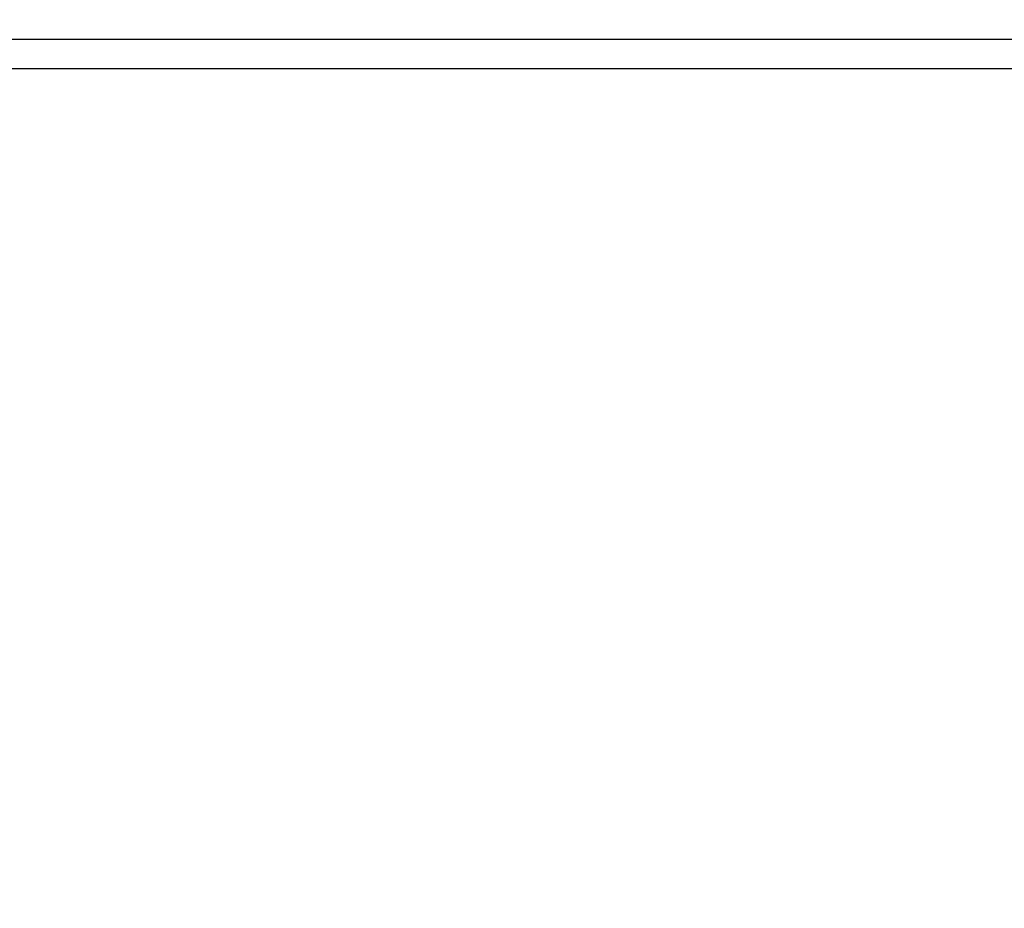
# Model space of a CAD drawing. Header units: feet. Extents: x 850675 to 1077306, y 463961 to 606658.
# Tile 15 of 77: x 931798 to 936469, y 511666 to 515881. Entities that reach past the tile are written whole.
import ezdxf

# ---------------------------------------------------------------- set-up
doc = ezdxf.new("R2010")
doc.units = ezdxf.units.FT
doc.header["$MEASUREMENT"] = 0
doc.header["$XCLIPFRAME"] = 0
doc.linetypes.add('DASHED', pattern=[0.75, 0.5, -0.25])
doc.layers.add('MATCHLINE', color=7, linetype='DASHED')
doc.layers.add('MrSID', color=251, linetype='Continuous', transparency=0.2)
picture_1 = doc.add_image_def('image1.sid', size_in_pixel=(6320, 6967))
picture_2 = doc.add_image_def('image6.sid', size_in_pixel=(6316, 6967))
picture_3 = doc.add_image_def('image11.jpg', size_in_pixel=(1570, 944))

msp = doc.modelspace()

# ---------------------------------------------------------------- linework, layer by layer
at = {"layer": 'MATCHLINE', "color": 1, "const_width": 1, "flags": 128}
msp.add_lwpolyline([(963828.314, 512557.914), (899094.3378, 512557.914)], dxfattribs=at)

# ---------------------------------------------------------------- pictures from other files: only their frames are drawn
at = {"layer": 'MrSID'}
image = msp.add_image(picture_3, insert=(851552.7296, 463961.3689), size_in_units=(225757.9943, 135742.3864), rotation=0.370518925, dxfattribs=at)
image.dxf.flags = 7
image = msp.add_image(picture_2, insert=(923454.6096, 515648.7019), size_in_units=(20721.7848, 22857.6115), dxfattribs=at)
image.set_boundary_path([(6266.81665, 6641.88121), (5956.934994, 6641.88121), (5956.934994, 6966.5), (-0.5, 6966.5), (-0.5, -0.5), (6266.81665, 3.07678), (6266.81665, 6641.88121)])
image = msp.add_image(picture_1, insert=(923594.7346, 492931.7644), size_in_units=(20734.9081, 22857.6115), dxfattribs=at)
image.set_boundary_path([(-0.5, 6966.5), (-0.5, -0.5), (5914.224894, -0.5), (5914.224894, 953.969593), (6219.024894, 953.969593), (6219.024894, 2251.140526), (4695.024894, 2251.140526), (4695.024894, 6966.5), (-0.5, 6966.5)])

doc.saveas('drawing.dxf')
